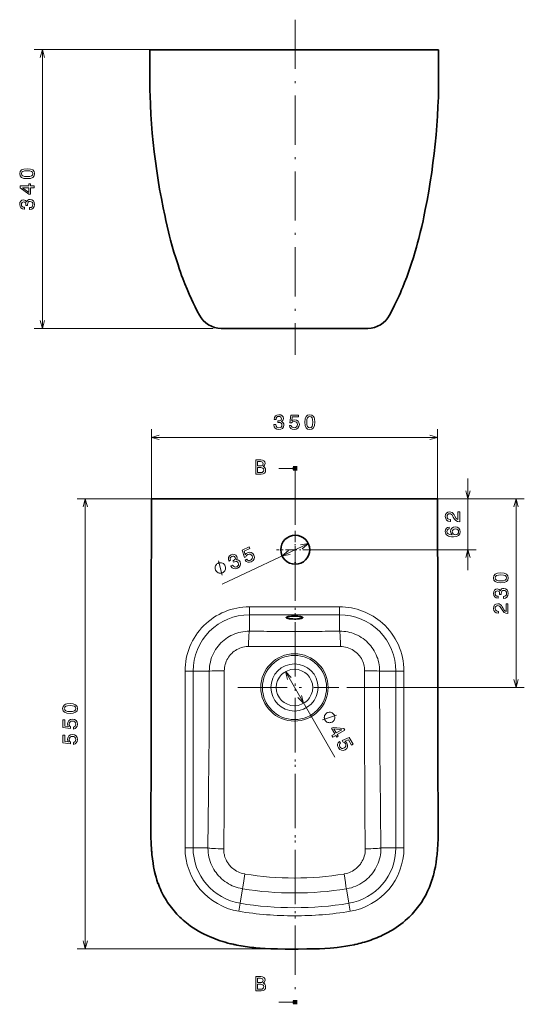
# Model space of a CAD drawing. Extents: x 48 to 386, y 42 to 282.
# Tile 1 of 2: x 48 to 171, y 42 to 282. Entities that reach past the tile are written whole.
import ezdxf

# ---------------------------------------------------------------- set-up
doc = ezdxf.new("R2010")
doc.units = 0
doc.linetypes.add('DASHDOT', pattern=[18.5, 12, -3, 0.5, -3])

msp = doc.modelspace()

# ---------------------------------------------------------------- linework, layer by layer
at = {"color": 7, "linetype": 'DASHDOT', "lineweight": 13}
for p, q in [((115.29, 282.29), (115.29, 200.57)), ((115.29, 172.36), (115.29, 43.15)), ((115.29, 171.08), (115.29, 50.86)), ((101.28, 119.42), (125.87, 119.42))]:
    msp.add_line(p, q, dxfattribs=at)
at = {"color": 7, "lineweight": 13}
for p, q in [((123.39, 275.01), (51.65, 275.01)), ((53.65, 207.01), (53.65, 275.01)), ((95.24, 207.01), (51.65, 207.01)), ((80.21, 154.9), (80.21, 182.42)), ((80.21, 180.42), (149.99, 180.42)), ((149.99, 159.07), (149.99, 182.42)), ((157.39, 148.02), (157.39, 170.42)), ((113.29, 165.42), (62.11, 165.42)), ((64.11, 55.65), (64.11, 165.42)), ((117.29, 165.42), (159.39, 165.42)), ((117.29, 165.42), (171.11, 165.42)), ((169.11, 119.42), (169.11, 165.42)), ((97.47, 144.64), (118.5, 154.53)), ((117.29, 153.02), (159.39, 153.02)), ((88.42, 123.42), (88.42, 80.31)), ((90.39, 80.31), (90.39, 123.42)), ((112.87, 123.28), (124.94, 102.39)), ((139.81, 123.42), (139.81, 80.31)), ((141.78, 80.31), (141.78, 123.42)), ((127.87, 119.42), (171.11, 119.42)), ((108.92, 55.65), (62.11, 55.65))]:
    msp.add_line(p, q, dxfattribs=at)
at = {"color": 7, "lineweight": 35}
for p, q in [((150.24, 274.97), (79.82, 274.97)), ((132.96, 207.01), (97.24, 207.01)), ((81.19, 165.42), (105.43, 165.42)), ((105.43, 165.42), (138.47, 165.42))]:
    msp.add_line(p, q, dxfattribs=at)
at = {"color": 7, "lineweight": 35, "ltscale": 0.105901}
msp.add_line((79.82, 270.74), (79.82, 274.97), dxfattribs=at)
at = {"color": 7, "lineweight": 35, "ltscale": 0.116167}
msp.add_line((150.24, 270.33), (150.24, 274.97), dxfattribs=at)
at = {"color": 7, "lineweight": 100, "ltscale": 0.025}
for p, q in [((115.29, 173.36), (115.29, 172.36)), ((115.29, 42.15), (115.29, 43.15))]:
    msp.add_line(p, q, dxfattribs=at)
at = {"color": 7, "lineweight": 13, "ltscale": 0.1}
for p, q in [((115.29, 172.86), (111.29, 172.86)), ((115.29, 42.65), (111.29, 42.65))]:
    msp.add_line(p, q, dxfattribs=at)
at = {"color": 7, "lineweight": 35, "ltscale": 0.208742}
msp.add_line((80.21, 157.07), (80.23, 165.42), dxfattribs=at)
at = {"color": 7, "lineweight": 35, "ltscale": 0.01428}
msp.add_line((80.23, 165.42), (80.8, 165.42), dxfattribs=at)
at = {"color": 7, "lineweight": 35, "ltscale": 0.004845}
msp.add_line((80.8, 165.42), (80.99, 165.42), dxfattribs=at)
at = {"color": 7, "lineweight": 35, "ltscale": 0.004914}
for p, q in [((80.99, 165.42), (81.19, 165.42)), ((149.01, 165.42), (149.21, 165.42))]:
    msp.add_line(p, q, dxfattribs=at)
at = {"color": 7, "lineweight": 35, "ltscale": 0.263437}
msp.add_line((138.47, 165.42), (149.01, 165.42), dxfattribs=at)
at = {"color": 7, "lineweight": 35, "ltscale": 0.004842}
msp.add_line((149.21, 165.42), (149.4, 165.42), dxfattribs=at)
at = {"color": 7, "lineweight": 35, "ltscale": 0.014202}
msp.add_line((149.4, 165.42), (149.97, 165.42), dxfattribs=at)
at = {"color": 7, "lineweight": 35, "ltscale": 7.89642e-05}
msp.add_line((149.97, 165.42), (149.97, 165.42), dxfattribs=at)
at = {"color": 7, "lineweight": 35, "ltscale": 0.208744}
msp.add_line((149.97, 165.42), (149.99, 157.07), dxfattribs=at)
at = {"color": 7, "lineweight": 35, "ltscale": 0.104367}
msp.add_line((80.21, 152.9), (80.21, 157.07), dxfattribs=at)
at = {"color": 7, "linetype": 'DASHDOT', "lineweight": 13, "ltscale": 0.230382}
for p, q in [((115.29, 157.63), (115.29, 148.41)), ((119.9, 153.02), (110.69, 153.02))]:
    msp.add_line(p, q, dxfattribs=at)
at = {"color": 7, "lineweight": 35, "ltscale": 0.104376}
msp.add_line((80.2, 148.72), (80.21, 152.9), dxfattribs=at)
at = {"color": 7, "lineweight": 13, "ltscale": 0.04924}
for p, q in [((104.1, 139.1), (104.1, 137.13)), ((126.1, 137.13), (126.1, 139.1)), ((88.42, 123.42), (90.39, 123.42)), ((141.78, 123.42), (139.81, 123.42)), ((88.42, 80.31), (90.39, 80.31)), ((139.81, 80.31), (141.78, 80.31))]:
    msp.add_line(p, q, dxfattribs=at)
at = {"color": 7, "lineweight": 13, "ltscale": 0.275}
for p, q in [((115.1, 139.1), (104.1, 139.1)), ((104.1, 137.13), (115.1, 137.13)), ((126.1, 139.1), (115.1, 139.1)), ((115.1, 137.13), (126.1, 137.13))]:
    msp.add_line(p, q, dxfattribs=at)
at = {"color": 7, "lineweight": 13, "ltscale": 0.099425}
for p, q in [((104.1, 133.15), (104.1, 137.13)), ((126.1, 133.15), (126.1, 137.13))]:
    msp.add_line(p, q, dxfattribs=at)
at = {"color": 7, "lineweight": 35, "ltscale": 0.002536}
msp.add_line((80.19, 127.74), (80.19, 127.84), dxfattribs=at)
at = {"color": 7, "lineweight": 35, "ltscale": 0.000848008}
msp.add_line((150, 127.88), (150, 127.84), dxfattribs=at)
at = {"color": 7, "lineweight": 13, "ltscale": 0.098625}
msp.add_line((90.39, 123.42), (94.34, 123.42), dxfattribs=at)
at = {"color": 7, "lineweight": 13, "ltscale": 0.098624}
msp.add_line((139.81, 123.42), (135.86, 123.42), dxfattribs=at)
at = {"color": 7, "lineweight": 35, "ltscale": 0.0065}
msp.add_line((80.28, 79.57), (80.26, 79.83), dxfattribs=at)
at = {"color": 7, "lineweight": 35, "ltscale": 0.006518}
msp.add_line((80.3, 79.31), (80.28, 79.57), dxfattribs=at)
at = {"color": 7, "lineweight": 13, "ltscale": 0.090701}
for p, q in [((90.39, 80.31), (94.02, 80.31)), ((136.18, 80.31), (139.81, 80.31))]:
    msp.add_line(p, q, dxfattribs=at)
at = {"color": 7, "lineweight": 13, "ltscale": 0.089427}
for p, q in [((102.44, 70.31), (101.86, 66.79)), ((128.34, 66.79), (127.75, 70.31))]:
    msp.add_line(p, q, dxfattribs=at)
at = {"color": 7, "lineweight": 13, "ltscale": 0.049241}
for p, q in [((101.86, 66.79), (101.54, 64.84)), ((128.66, 64.84), (128.34, 66.79))]:
    msp.add_line(p, q, dxfattribs=at)
at = {"color": 7, "lineweight": 13}
for points in [[(54.17, 273.08), (53.65, 275.01), (53.14, 273.08)], [(53.14, 208.94), (53.65, 207.01), (54.17, 208.94)], [(82.14, 180.94), (80.21, 180.42), (82.14, 179.9)], [(148.05, 179.9), (149.99, 180.42), (148.05, 180.94)], [(114.69, 172.61), (115.29, 172.86), (114.69, 173.11)], [(156.87, 167.35), (157.39, 165.42), (157.9, 167.35)], [(64.63, 163.49), (64.11, 165.42), (63.59, 163.49)], [(169.63, 163.49), (169.11, 165.42), (168.59, 163.49)], [(116.97, 153.24), (118.5, 154.53), (116.53, 154.18)], [(113.61, 152.8), (112.09, 151.51), (114.06, 151.87)], [(157.9, 151.09), (157.39, 153.02), (156.87, 151.09)], [(97.46, 146.84), (96.6, 150.31)], [(94.34, 123.42), (94.35, 123.98), (94.4, 124.53), (94.48, 125.08), (94.59, 125.63), (94.73, 126.17), (94.9, 126.7), (95.1, 127.22), (95.33, 127.72), (95.59, 128.21), (95.86, 128.66), (96.15, 129.09), (96.46, 129.51), (96.8, 129.91), (97.16, 130.28), (97.53, 130.64), (97.93, 130.98), (98.33, 131.29), (98.74, 131.58), (99.17, 131.84), (99.62, 132.08), (100.07, 132.3), (100.54, 132.5), (101.02, 132.67), (101.5, 132.81), (101.99, 132.93), (102.51, 133.03), (103.04, 133.1), (103.57, 133.14), (104.1, 133.15)], [(135.86, 123.42), (135.85, 123.93), (135.81, 124.44), (135.74, 124.95), (135.65, 125.46), (135.53, 125.96), (135.39, 126.45), (135.21, 126.93), (135.02, 127.4), (134.8, 127.87), (134.55, 128.32), (134.28, 128.75), (133.99, 129.17), (133.68, 129.58), (133.34, 129.97), (132.99, 130.34), (132.62, 130.69), (132.22, 131.02), (131.8, 131.34), (131.37, 131.63), (130.93, 131.9), (130.47, 132.14), (129.99, 132.36), (129.51, 132.55), (129.04, 132.71), (128.56, 132.85), (128.08, 132.96), (127.59, 133.05), (127.09, 133.11), (126.6, 133.14), (126.1, 133.15)], [(98, 123.49), (98.01, 123.88), (98.05, 124.28), (98.12, 124.67), (98.21, 125.05), (98.33, 125.43), (98.47, 125.8), (98.64, 126.16), (98.83, 126.5), (99.04, 126.84), (99.27, 127.15), (99.53, 127.46), (99.8, 127.74), (100.09, 128), (100.4, 128.25), (100.73, 128.47), (101.07, 128.68), (101.42, 128.85), (101.79, 129.01), (102.16, 129.14), (102.55, 129.24), (102.94, 129.32), (103.33, 129.38), (103.7, 129.4), (103.89, 129.4)], [(109.64, 129.42), (113.01, 129.43), (115.1, 129.43)], [(115.1, 129.43), (116.68, 129.43), (120.56, 129.42)], [(126.31, 129.4), (126.73, 129.39), (127.15, 129.34), (127.56, 129.27), (127.96, 129.16), (128.36, 129.03), (128.75, 128.87), (129.13, 128.68), (129.49, 128.46), (129.82, 128.23), (130.13, 127.98), (130.42, 127.71), (130.7, 127.42), (130.95, 127.12), (131.19, 126.79), (131.4, 126.45), (131.59, 126.1), (131.75, 125.75), (131.88, 125.38), (132, 125.01), (132.08, 124.64), (132.15, 124.26), (132.18, 123.87), (132.2, 123.49)], [(94.02, 80.31), (94.16, 93.47), (94.25, 102.26), (94.29, 106.65), (94.32, 112.11), (94.34, 115.53), (94.34, 119.48), (94.34, 123.42)], [(94.34, 123.42), (94.49, 123.43), (95.03, 123.45), (95.91, 123.47), (98, 123.49)], [(97.84, 80.05), (97.93, 89.97), (97.96, 94.94), (97.99, 102.61), (98, 106.85), (98, 111.77), (98, 123.49)], [(114.29, 121.86), (112.87, 123.28), (113.39, 121.34)], [(132.2, 123.49), (132.2, 112.66), (132.19, 108.37), (132.2, 102.58), (132.22, 98.54), (132.27, 89.51), (132.35, 80.05)], [(135.86, 123.42), (135.71, 123.43), (135.17, 123.45), (134.29, 123.47), (132.2, 123.49)], [(136.18, 80.31), (136.08, 89.22), (135.99, 98.21), (135.94, 102.71), (135.9, 108.2), (135.88, 111.87), (135.86, 116.66), (135.86, 119.35), (135.86, 123.42)], [(168.59, 121.35), (169.11, 119.42), (169.63, 121.35)], [(115.91, 116.98), (117.33, 115.57), (116.81, 117.5)], [(121.96, 111.54), (125.34, 112.68)], [(102.44, 70.31), (102.31, 70.34), (101.83, 70.44), (101.34, 70.56), (100.87, 70.71), (100.4, 70.88), (99.93, 71.07), (99.48, 71.29), (99.03, 71.54), (98.58, 71.82), (98.15, 72.11), (97.74, 72.43), (97.34, 72.77), (96.97, 73.13), (96.61, 73.5), (96.27, 73.9), (95.99, 74.26), (95.72, 74.64), (95.47, 75.03), (95.2, 75.51), (94.96, 76), (94.74, 76.5), (94.55, 77.01), (94.39, 77.53), (94.26, 78.05), (94.16, 78.58), (94.08, 79.12), (94.03, 79.66), (94.02, 80.2), (94.02, 80.31)], [(103.01, 73.93), (102.91, 73.95), (102.51, 74.03), (102.12, 74.15), (101.73, 74.29), (101.35, 74.45), (100.99, 74.64), (100.64, 74.85), (100.31, 75.09), (100.04, 75.3), (99.78, 75.53), (99.54, 75.76), (99.31, 76.02), (99.17, 76.19), (99.04, 76.37), (98.91, 76.55), (98.79, 76.74), (98.67, 76.92), (98.56, 77.12), (98.41, 77.42), (98.28, 77.74), (98.16, 78.05), (98.06, 78.37), (98.01, 78.59), (97.96, 78.81), (97.92, 79.03), (97.89, 79.24), (97.85, 79.68), (97.84, 80.01), (97.84, 80.05)], [(127.18, 73.93), (127.28, 73.95), (127.69, 74.03), (128.08, 74.15), (128.47, 74.29), (128.84, 74.45), (129.21, 74.64), (129.56, 74.85), (129.89, 75.08), (130.16, 75.3), (130.41, 75.52), (130.65, 75.76), (130.88, 76.01), (131.02, 76.19), (131.16, 76.36), (131.29, 76.55), (131.41, 76.73), (131.52, 76.92), (131.63, 77.11), (131.82, 77.5), (131.98, 77.9), (132.11, 78.3), (132.22, 78.71), (132.29, 79.13), (132.34, 79.54), (132.35, 79.96), (132.35, 80.05)], [(127.75, 70.31), (127.86, 70.33), (128.41, 70.45), (128.96, 70.59), (129.49, 70.76), (130.02, 70.97), (130.53, 71.2), (131.03, 71.46), (131.51, 71.75), (131.98, 72.06), (132.39, 72.38), (132.79, 72.71), (133.18, 73.07), (133.54, 73.45), (133.88, 73.84), (134.2, 74.25), (134.5, 74.67), (134.77, 75.11), (135.04, 75.58), (135.27, 76.07), (135.48, 76.57), (135.67, 77.07), (135.82, 77.59), (135.95, 78.11), (136.05, 78.64), (136.12, 79.17), (136.17, 79.7), (136.18, 80.23), (136.18, 80.31)], [(103.01, 73.93), (102.65, 71.66), (102.51, 70.77), (102.44, 70.31)], [(127.75, 70.31), (127.73, 70.47), (127.65, 71), (127.52, 71.87), (127.18, 73.93)], [(63.59, 57.59), (64.11, 55.65), (64.63, 57.59)], [(114.69, 42.4), (115.29, 42.65), (114.69, 42.9)]]:
    msp.add_lwpolyline(points, dxfattribs=at)
at = {"color": 7, "lineweight": 35}
for points in [[(79.82, 270.74), (79.81, 269.58), (79.82, 268.42), (79.82, 267.26), (79.84, 266.11), (79.87, 264.95), (79.9, 263.8), (79.99, 261.5), (80.11, 259.2), (80.27, 256.9), (80.45, 254.61), (80.67, 252.32), (80.92, 250.03), (81.2, 247.75), (81.52, 245.47), (81.86, 243.19), (82.24, 240.92), (82.65, 238.65), (83.09, 236.37), (83.46, 234.61)], [(150.24, 270.33), (150.24, 269.17), (150.24, 268.01), (150.23, 266.85), (150.21, 265.69), (150.19, 264.54), (150.16, 263.39), (150.07, 261.08), (149.94, 258.79), (149.79, 256.49), (149.6, 254.2), (149.38, 251.91), (149.13, 249.62), (148.85, 247.34), (148.54, 245.06), (148.19, 242.78), (147.82, 240.51), (147.41, 238.23), (146.97, 235.96), (146.6, 234.2)], [(91.92, 210.24), (91.41, 211.24), (90.9, 212.25), (90.43, 213.22), (90.01, 214.11), (89.45, 215.33), (88.92, 216.57), (88.4, 217.83), (87.9, 219.13), (87.6, 219.93), (87.31, 220.74), (87.02, 221.6), (86.72, 222.47), (86.17, 224.17), (85.73, 225.6), (85.32, 227.04), (84.92, 228.48), (84.65, 229.51), (84.39, 230.54), (84.06, 231.92), (83.76, 233.31), (83.47, 234.71)], [(146.73, 234.71), (146.43, 233.27), (146.11, 231.82), (145.77, 230.38), (145.4, 228.94), (145.12, 227.9), (144.83, 226.84), (144.51, 225.76), (144.07, 224.31), (143.61, 222.88), (143.13, 221.46), (142.79, 220.46), (142.45, 219.52), (141.95, 218.21), (141.49, 217.07), (141.2, 216.38), (140.9, 215.68), (140.59, 214.98), (139.96, 213.62), (139.51, 212.68), (138.9, 211.46), (138.28, 210.24)], [(149.99, 157.07), (150, 145.59), (150, 144.55)], [(150, 144.55), (150, 132.54), (150, 132.02)], [(80.19, 127.84), (80.19, 136.72), (80.19, 140.37)], [(113.09, 136.47), (113.1, 136.49), (113.11, 136.52), (113.15, 136.55), (113.21, 136.59), (113.29, 136.62), (113.43, 136.66), (113.59, 136.7), (113.78, 136.73), (113.98, 136.76), (114.4, 136.8), (114.75, 136.81), (115.1, 136.82)], [(115.1, 136.12), (114.69, 136.13), (114.29, 136.15), (113.91, 136.19), (113.61, 136.23), (113.48, 136.26), (113.36, 136.29), (113.25, 136.33), (113.17, 136.37), (113.14, 136.39), (113.11, 136.42), (113.1, 136.44), (113.09, 136.47)], [(115.1, 136.82), (115.51, 136.81), (115.91, 136.79), (116.29, 136.75), (116.59, 136.7), (116.72, 136.67), (116.84, 136.64), (116.94, 136.61), (117.02, 136.57), (117.06, 136.54), (117.09, 136.52), (117.1, 136.49), (117.11, 136.47)], [(117.11, 136.47), (117.1, 136.44), (117.08, 136.42), (117.04, 136.38), (116.99, 136.35), (116.91, 136.32), (116.77, 136.28), (116.61, 136.24), (116.42, 136.21), (116.22, 136.18), (115.8, 136.14), (115.45, 136.12), (115.1, 136.12)], [(80.16, 113.23), (80.16, 116.36), (80.19, 123.67)], [(150.01, 123.67), (150.03, 116.71), (150.04, 113.23)], [(80.16, 98.62), (80.18, 101.4), (80.18, 103.26), (80.18, 106.97)], [(150.02, 106.97), (150.01, 103.26), (150.02, 101.4), (150.03, 98.62)], [(80.06, 90.27), (80.08, 92.12), (80.13, 95.83), (80.16, 98.62)], [(150.03, 98.62), (150.07, 95.83), (150.12, 92.12), (150.14, 90.27)], [(80.05, 86.09), (80.05, 88.18), (80.06, 90.27)], [(150.14, 90.27), (150.15, 88.18), (150.15, 86.09)], [(150.12, 84), (150.08, 82.52), (150.02, 81.23), (149.94, 79.94), (149.92, 79.57)], [(80.77, 75.69), (80.62, 76.59), (80.48, 77.63), (80.36, 78.66), (80.35, 78.79)], [(149.74, 77.75), (149.6, 76.72), (149.44, 75.78), (149.43, 75.69)], [(81.22, 73.65), (81.01, 74.5), (80.83, 75.35), (80.77, 75.69)], [(149.43, 75.69), (149.26, 74.84), (149.07, 73.99), (148.98, 73.65)], [(81.83, 71.65), (81.58, 72.4), (81.35, 73.15), (81.22, 73.65)], [(142.63, 63.04), (142.11, 62.57), (141.58, 62.12), (141.03, 61.69), (140.47, 61.28), (139.9, 60.88), (139.32, 60.5)], [(110.92, 55.65), (109.36, 55.7), (107.97, 55.76), (106.75, 55.84)], [(115.1, 55.62), (112.84, 55.63), (110.92, 55.65)], [(125.52, 56.03), (124.66, 55.94), (123.79, 55.86), (122.49, 55.77), (121.19, 55.71), (119.88, 55.67), (118.14, 55.64), (115.97, 55.62), (115.1, 55.62)], [(129.65, 56.69), (128.62, 56.49), (127.59, 56.31), (126.56, 56.16), (125.52, 56.03)]]:
    msp.add_lwpolyline(points, dxfattribs=at)
at = {"color": 7, "lineweight": 13}
for points in [[(49.94, 243.53), (50.74, 243.6), (51.3, 243.84), (51.64, 244.22), (51.75, 244.74), (51.64, 245.26), (51.3, 245.64), (50.74, 245.87), (49.94, 245.95), (49.16, 245.87), (48.84, 245.78), (48.59, 245.64), (48.24, 245.26), (48.13, 244.74), (48.24, 244.22), (48.59, 243.84), (49.16, 243.6)], [(49.94, 244.01), (49.33, 244.05), (48.9, 244.18), (48.64, 244.41), (48.55, 244.74), (48.64, 245.08), (48.9, 245.3), (49.33, 245.43), (49.94, 245.47), (50.56, 245.43), (51, 245.3), (51.26, 245.08), (51.34, 244.74), (51.26, 244.41), (51, 244.18), (50.56, 244.05)], [(51.65, 241.29), (51.65, 241.74), (50.79, 241.74), (50.79, 242.24), (50.38, 242.24), (50.38, 241.74), (48.23, 241.74), (48.23, 241.28), (50.34, 239.75), (50.79, 239.75), (50.79, 241.29)], [(50.38, 240.17), (48.81, 241.29), (50.38, 241.29)], [(50.55, 236), (50.59, 236), (51.07, 236.08), (51.44, 236.32), (51.67, 236.69), (51.75, 237.19), (51.67, 237.71), (51.45, 238.1), (51.09, 238.36), (50.64, 238.45), (50.34, 238.41), (50.1, 238.3), (49.91, 238.11), (49.78, 237.87), (49.51, 238.2), (49.07, 238.32), (48.68, 238.24), (48.38, 238.02), (48.19, 237.67), (48.13, 237.19), (48.21, 236.73), (48.43, 236.38), (48.78, 236.16), (49.25, 236.08), (49.29, 236.08), (49.29, 236.53), (48.97, 236.57), (48.73, 236.7), (48.59, 236.91), (48.54, 237.21), (48.58, 237.47), (48.69, 237.67), (48.86, 237.78), (49.09, 237.83), (49.34, 237.78), (49.51, 237.66), (49.61, 237.45), (49.64, 237.16), (49.63, 236.96), (50.03, 236.96), (50.02, 237.21), (50.07, 237.53), (50.19, 237.77), (50.38, 237.91), (50.64, 237.96), (50.93, 237.9), (51.15, 237.76), (51.29, 237.52), (51.33, 237.22), (51.28, 236.9), (51.13, 236.67), (50.89, 236.52), (50.55, 236.46)], [(110.09, 183.52), (110.09, 183.48), (110.17, 183), (110.41, 182.63), (110.78, 182.4), (111.27, 182.32), (111.8, 182.4), (112.19, 182.62), (112.44, 182.98), (112.54, 183.43), (112.49, 183.73), (112.38, 183.97), (112.2, 184.16), (111.96, 184.29), (112.29, 184.57), (112.4, 185), (112.33, 185.39), (112.11, 185.69), (111.76, 185.88), (111.27, 185.94), (110.82, 185.86), (110.47, 185.64), (110.25, 185.29), (110.17, 184.82), (110.17, 184.78), (110.62, 184.78), (110.66, 185.11), (110.79, 185.34), (111, 185.48), (111.3, 185.53), (111.56, 185.49), (111.75, 185.38), (111.87, 185.21), (111.91, 184.98), (111.87, 184.73), (111.75, 184.57), (111.54, 184.47), (111.25, 184.44), (111.05, 184.44), (111.05, 184.04), (111.3, 184.05), (111.62, 184.01), (111.85, 183.89), (112, 183.69), (112.05, 183.43), (111.99, 183.14), (111.84, 182.92), (111.61, 182.79), (111.3, 182.74), (110.99, 182.79), (110.76, 182.94), (110.61, 183.18), (110.55, 183.52)], [(113.85, 183.33), (113.96, 182.92), (114.2, 182.59), (114.57, 182.39), (115.03, 182.32), (115.54, 182.41), (115.94, 182.65), (116.19, 183.05), (116.29, 183.55), (116.2, 184.02), (115.96, 184.39), (115.58, 184.63), (115.09, 184.71), (114.71, 184.65), (114.42, 184.49), (114.56, 185.43), (116.09, 185.43), (116.09, 185.84), (114.22, 185.84), (113.95, 183.99), (114.35, 183.99), (114.64, 184.22), (115.02, 184.31), (115.34, 184.25), (115.59, 184.09), (115.74, 183.85), (115.8, 183.53), (115.74, 183.21), (115.58, 182.96), (115.33, 182.81), (115.02, 182.75), (114.75, 182.79), (114.54, 182.9), (114.39, 183.08), (114.31, 183.33)], [(117.62, 184.13), (117.69, 183.34), (117.93, 182.77), (118.31, 182.43), (118.83, 182.32), (119.35, 182.43), (119.73, 182.77), (119.96, 183.34), (120.04, 184.13), (119.96, 184.91), (119.87, 185.23), (119.73, 185.48), (119.35, 185.83), (118.83, 185.94), (118.31, 185.83), (117.93, 185.48), (117.69, 184.91)], [(118.1, 184.13), (118.14, 184.74), (118.27, 185.18), (118.49, 185.43), (118.83, 185.52), (119.17, 185.43), (119.39, 185.18), (119.52, 184.74), (119.56, 184.13), (119.52, 183.51), (119.39, 183.07), (119.17, 182.82), (118.83, 182.73), (118.49, 182.82), (118.27, 183.07), (118.14, 183.51)], [(107.44, 173.31), (107.8, 173.61), (107.89, 173.8), (107.92, 174.04), (107.85, 174.42), (107.65, 174.69), (107.34, 174.86), (106.89, 174.92), (105.65, 174.92), (105.65, 171.42), (106.96, 171.42), (107.43, 171.49), (107.78, 171.7), (108, 172.03), (108.07, 172.47), (108.03, 172.77), (107.91, 173.02), (107.71, 173.2)], [(106.8, 173.47), (106.11, 173.47), (106.11, 174.5), (106.84, 174.5), (107.11, 174.47), (107.3, 174.38), (107.42, 174.23), (107.46, 173.99), (107.41, 173.76), (107.29, 173.6), (107.08, 173.5)], [(106.91, 171.84), (106.11, 171.84), (106.11, 173.05), (106.86, 173.05), (107.18, 173.01), (107.41, 172.9), (107.54, 172.72), (107.59, 172.46), (107.54, 172.18), (107.42, 171.99), (107.21, 171.88)], [(155.39, 159.86), (155.39, 162.26), (154.95, 162.26), (154.95, 160.36), (154.71, 160.47), (154.52, 160.65), (154.16, 161.21), (154.01, 161.51), (153.79, 161.84), (153.54, 162.08), (153.24, 162.21), (152.9, 162.26), (152.48, 162.18), (152.15, 161.94), (151.94, 161.58), (151.86, 161.11), (151.95, 160.63), (152.18, 160.26), (152.56, 160.02), (153.06, 159.94), (153.13, 159.94), (153.13, 160.4), (153.09, 160.4), (152.75, 160.44), (152.5, 160.58), (152.33, 160.8), (152.28, 161.08), (152.33, 161.38), (152.46, 161.59), (152.65, 161.74), (152.9, 161.79), (153.13, 161.75), (153.33, 161.65), (153.5, 161.49), (153.65, 161.27), (153.81, 160.97), (154.12, 160.48), (154.46, 160.13), (154.86, 159.92), (155.37, 159.86)], [(152.83, 158.56), (152.42, 158.47), (152.12, 158.25), (151.93, 157.9), (151.86, 157.46), (151.9, 157.16), (151.99, 156.9), (152.15, 156.68), (152.37, 156.49), (152.65, 156.33), (152.98, 156.22), (153.38, 156.15), (153.83, 156.13), (154.55, 156.21), (155.07, 156.46), (155.38, 156.86), (155.49, 157.4), (155.4, 157.89), (155.16, 158.27), (154.79, 158.51), (154.31, 158.59), (153.83, 158.51), (153.46, 158.28), (153.23, 157.92), (153.15, 157.47), (153.25, 157), (153.54, 156.64), (152.98, 156.71), (152.59, 156.87), (152.35, 157.12), (152.27, 157.46), (152.31, 157.72), (152.41, 157.91), (152.59, 158.03), (152.83, 158.1)], [(154.32, 158.1), (154.63, 158.05), (154.88, 157.91), (155.04, 157.68), (155.09, 157.4), (155.04, 157.1), (154.88, 156.87), (154.64, 156.73), (154.32, 156.68), (154.01, 156.73), (153.77, 156.87), (153.62, 157.11), (153.56, 157.42), (153.62, 157.69), (153.77, 157.91), (154, 158.05)], [(103.08, 150.49), (103.35, 150.17), (103.72, 149.98), (104.13, 149.95), (104.58, 150.08), (105, 150.38), (105.26, 150.77), (105.32, 151.24), (105.19, 151.73), (104.92, 152.12), (104.54, 152.35), (104.1, 152.41), (103.62, 152.27), (103.3, 152.06), (103.11, 151.78), (102.83, 152.7), (104.22, 153.35), (104.04, 153.72), (102.35, 152.93), (102.89, 151.13), (103.26, 151.3), (103.42, 151.64), (103.72, 151.88), (104.04, 151.96), (104.33, 151.92), (104.58, 151.77), (104.76, 151.5), (104.85, 151.19), (104.8, 150.9), (104.65, 150.65), (104.38, 150.47), (104.13, 150.39), (103.89, 150.4), (103.68, 150.5), (103.5, 150.69)], [(99.6, 149.06), (99.61, 149.03), (99.89, 148.63), (100.26, 148.4), (100.7, 148.35), (101.18, 148.48), (101.62, 148.78), (101.88, 149.15), (101.96, 149.58), (101.85, 150.03), (101.69, 150.28), (101.48, 150.45), (101.24, 150.54), (100.96, 150.56), (101.14, 150.95), (101.06, 151.39), (100.83, 151.71), (100.5, 151.89), (100.11, 151.91), (99.64, 151.76), (99.26, 151.5), (99.04, 151.15), (98.99, 150.73), (99.12, 150.28), (99.13, 150.24), (99.54, 150.44), (99.44, 150.74), (99.46, 151.01), (99.59, 151.23), (99.84, 151.4), (100.09, 151.48), (100.31, 151.46), (100.49, 151.36), (100.63, 151.16), (100.69, 150.92), (100.65, 150.72), (100.51, 150.54), (100.26, 150.39), (100.08, 150.31), (100.25, 149.95), (100.47, 150.06), (100.77, 150.16), (101.04, 150.15), (101.25, 150.03), (101.41, 149.82), (101.48, 149.53), (101.44, 149.27), (101.29, 149.05), (101.03, 148.88), (100.72, 148.79), (100.45, 148.83), (100.21, 148.98), (100.02, 149.26)], [(98.19, 149.12), (98.14, 149.23), (97.99, 149.41), (97.87, 149.55), (97.76, 149.63), (97.58, 149.74), (97.35, 149.82), (97.14, 149.85), (97.01, 149.85), (96.83, 149.83), (96.59, 149.79), (96.49, 149.74), (96.38, 149.69), (96.19, 149.54), (96.06, 149.41), (95.98, 149.31), (95.87, 149.13), (95.79, 148.89), (95.76, 148.68), (95.75, 148.55), (95.78, 148.37), (95.82, 148.14), (95.87, 148.03), (95.92, 147.92), (96.07, 147.74), (96.2, 147.6), (96.3, 147.52), (96.48, 147.41), (96.72, 147.33), (96.92, 147.3), (97.05, 147.3), (97.24, 147.32), (97.47, 147.36), (97.58, 147.41), (97.68, 147.46), (97.87, 147.62), (98, 147.74), (98.09, 147.85), (98.19, 148.03), (98.28, 148.26), (98.31, 148.47), (98.31, 148.6), (98.29, 148.78), (98.24, 149.02)], [(165.4, 144.94), (166.19, 145.02), (166.76, 145.25), (167.1, 145.63), (167.21, 146.16), (167.1, 146.68), (166.76, 147.06), (166.19, 147.29), (165.4, 147.37), (164.61, 147.29), (164.3, 147.19), (164.04, 147.06), (163.7, 146.68), (163.59, 146.16), (163.7, 145.63), (164.05, 145.25), (164.61, 145.02)], [(165.4, 145.43), (164.79, 145.47), (164.35, 145.59), (164.09, 145.82), (164, 146.16), (164.09, 146.49), (164.35, 146.72), (164.79, 146.84), (165.4, 146.88), (166.02, 146.84), (166.45, 146.72), (166.71, 146.49), (166.8, 146.16), (166.71, 145.82), (166.45, 145.59), (166.02, 145.47)], [(166.01, 141.15), (166.05, 141.15), (166.53, 141.23), (166.89, 141.47), (167.13, 141.84), (167.21, 142.34), (167.13, 142.86), (166.9, 143.25), (166.55, 143.51), (166.1, 143.6), (165.8, 143.56), (165.56, 143.45), (165.37, 143.26), (165.23, 143.02), (164.96, 143.35), (164.53, 143.47), (164.14, 143.39), (163.84, 143.17), (163.65, 142.82), (163.59, 142.34), (163.67, 141.88), (163.89, 141.53), (164.24, 141.31), (164.71, 141.23), (164.75, 141.23), (164.75, 141.68), (164.42, 141.72), (164.19, 141.85), (164.05, 142.06), (164, 142.36), (164.04, 142.62), (164.15, 142.81), (164.32, 142.93), (164.55, 142.98), (164.8, 142.93), (164.96, 142.81), (165.06, 142.6), (165.09, 142.31), (165.09, 142.11), (165.49, 142.11), (165.48, 142.36), (165.52, 142.68), (165.64, 142.92), (165.84, 143.06), (166.1, 143.11), (166.39, 143.05), (166.61, 142.91), (166.74, 142.67), (166.79, 142.37), (166.74, 142.05), (166.59, 141.82), (166.34, 141.67), (166.01, 141.61)], [(167.11, 137.45), (167.11, 139.86), (166.68, 139.86), (166.68, 137.96), (166.44, 138.07), (166.24, 138.25), (165.89, 138.81), (165.73, 139.1), (165.52, 139.44), (165.26, 139.67), (164.97, 139.81), (164.63, 139.86), (164.21, 139.77), (163.87, 139.54), (163.66, 139.17), (163.59, 138.71), (163.67, 138.22), (163.91, 137.85), (164.29, 137.62), (164.79, 137.54), (164.86, 137.54), (164.86, 137.99), (164.82, 137.99), (164.47, 138.04), (164.22, 138.18), (164.06, 138.39), (164, 138.68), (164.05, 138.97), (164.18, 139.19), (164.38, 139.33), (164.62, 139.38), (164.86, 139.35), (165.05, 139.25), (165.22, 139.09), (165.38, 138.87), (165.54, 138.57), (165.85, 138.08), (166.18, 137.73), (166.59, 137.52), (167.1, 137.45)], [(60.4, 113.06), (61.19, 113.13), (61.76, 113.37), (62.1, 113.75), (62.21, 114.27), (62.1, 114.79), (61.76, 115.17), (61.19, 115.4), (60.4, 115.48), (59.61, 115.4), (59.3, 115.31), (59.04, 115.17), (58.7, 114.79), (58.58, 114.27), (58.7, 113.75), (59.05, 113.37), (59.61, 113.13)], [(60.4, 113.54), (59.79, 113.58), (59.35, 113.71), (59.09, 113.94), (59, 114.27), (59.09, 114.61), (59.35, 114.83), (59.79, 114.96), (60.4, 115), (61.01, 114.96), (61.45, 114.83), (61.71, 114.61), (61.8, 114.27), (61.71, 113.94), (61.45, 113.71), (61.01, 113.58)], [(124.3, 111), (124.4, 111.06), (124.57, 111.22), (124.69, 111.36), (124.76, 111.47), (124.86, 111.66), (124.92, 111.9), (124.93, 112.11), (124.93, 112.24), (124.89, 112.42), (124.82, 112.65), (124.76, 112.75), (124.71, 112.85), (124.54, 113.03), (124.4, 113.15), (124.29, 113.22), (124.1, 113.31), (123.86, 113.38), (123.65, 113.39), (123.52, 113.38), (123.34, 113.35), (123.11, 113.28), (123.01, 113.22), (122.91, 113.16), (122.74, 113), (122.62, 112.86), (122.54, 112.75), (122.45, 112.56), (122.39, 112.32), (122.37, 112.11), (122.38, 111.98), (122.42, 111.8), (122.48, 111.57), (122.54, 111.47), (122.6, 111.37), (122.77, 111.19), (122.91, 111.07), (123.01, 111), (123.2, 110.91), (123.44, 110.84), (123.65, 110.83), (123.78, 110.84), (123.96, 110.87), (124.19, 110.94)], [(61.2, 109.29), (61.61, 109.4), (61.93, 109.65), (62.13, 110.01), (62.21, 110.47), (62.12, 110.98), (61.87, 111.38), (61.48, 111.63), (60.97, 111.73), (60.5, 111.64), (60.14, 111.4), (59.9, 111.02), (59.81, 110.53), (59.87, 110.15), (60.04, 109.86), (59.1, 110), (59.1, 111.54), (58.68, 111.54), (58.68, 109.67), (60.54, 109.39), (60.54, 109.79), (60.3, 110.08), (60.22, 110.46), (60.27, 110.78), (60.43, 111.03), (60.68, 111.18), (61, 111.24), (61.32, 111.18), (61.56, 111.02), (61.72, 110.78), (61.78, 110.46), (61.74, 110.19), (61.62, 109.98), (61.44, 109.83), (61.2, 109.76)], [(124.18, 107.7), (124.41, 107.31), (125.16, 107.74), (125.41, 107.31), (125.76, 107.51), (125.51, 107.95), (127.37, 109.02), (127.14, 109.42), (124.54, 109.69), (124.16, 109.47), (124.93, 108.14)], [(124.72, 109.3), (126.64, 109.12), (125.28, 108.34)], [(61.2, 105.55), (61.61, 105.66), (61.93, 105.91), (62.13, 106.27), (62.21, 106.74), (62.12, 107.25), (61.87, 107.64), (61.48, 107.9), (60.97, 107.99), (60.5, 107.91), (60.14, 107.66), (59.9, 107.29), (59.81, 106.8), (59.87, 106.42), (60.04, 106.13), (59.1, 106.27), (59.1, 107.8), (58.68, 107.8), (58.68, 105.93), (60.54, 105.65), (60.54, 106.06), (60.3, 106.35), (60.22, 106.72), (60.27, 107.04), (60.43, 107.29), (60.68, 107.45), (61, 107.5), (61.32, 107.45), (61.56, 107.29), (61.72, 107.04), (61.78, 106.72), (61.74, 106.45), (61.62, 106.25), (61.44, 106.1), (61.2, 106.02)], [(126.07, 106.25), (125.77, 105.95), (125.61, 105.57), (125.62, 105.15), (125.79, 104.71), (126.12, 104.32), (126.54, 104.1), (127, 104.08), (127.49, 104.25), (127.85, 104.55), (128.05, 104.95), (128.06, 105.39), (127.89, 105.86), (127.65, 106.16), (127.36, 106.33), (128.25, 106.68), (129.02, 105.35), (129.37, 105.56), (128.44, 107.18), (126.69, 106.49), (126.89, 106.14), (127.24, 106), (127.51, 105.72), (127.62, 105.42), (127.6, 105.12), (127.47, 104.86), (127.22, 104.66), (126.92, 104.55), (126.62, 104.56), (126.36, 104.7), (126.16, 104.94), (126.05, 105.19), (126.05, 105.43), (126.13, 105.65), (126.31, 105.84)], [(107.44, 47.31), (107.8, 47.61), (107.89, 47.8), (107.92, 48.04), (107.85, 48.42), (107.65, 48.69), (107.34, 48.86), (106.89, 48.92), (105.65, 48.92), (105.65, 45.42), (106.96, 45.42), (107.43, 45.49), (107.78, 45.7), (108, 46.03), (108.07, 46.47), (108.03, 46.77), (107.91, 47.02), (107.71, 47.2)], [(106.8, 47.47), (106.11, 47.47), (106.11, 48.5), (106.84, 48.5), (107.11, 48.47), (107.3, 48.38), (107.42, 48.23), (107.46, 47.99), (107.41, 47.76), (107.29, 47.6), (107.08, 47.5)], [(106.91, 45.84), (106.11, 45.84), (106.11, 47.05), (106.86, 47.05), (107.18, 47.01), (107.41, 46.9), (107.54, 46.72), (107.59, 46.46), (107.54, 46.18), (107.42, 45.99), (107.21, 45.88)]]:
    msp.add_lwpolyline(points, close=True, dxfattribs=at)
at = {"color": 7, "lineweight": 35}
msp.add_circle((115.29, 153.02), 3.54, dxfattribs=at)
at = {"color": 7, "lineweight": 13}
for radius in [8.21, 7.82, 5.74, 4.45]:
    msp.add_circle((115.1, 119.42), radius, dxfattribs=at)
at = {"color": 7, "lineweight": 35}
for centre, radius, start, end in [((97.24, 213.01), 6, 207.4354, 269.9743), ((132.96, 213.01), 6, 270.0258, 332.5648), ((6642.96, 138.67), 6562.77, 179.912223, 179.948683), ((4919.49, 140.5), 4839.3, 179.95211, 180.00155), ((3709.56, 131.61), 3559.56, 179.99346, 180.06013), ((-2300.74, 130.55), 2380.93, 359.83445, 359.93249), ((2532.46, 130.59), 2382.46, 180.0661, 180.1665), ((1114.68, 113.53), 1034.52, 180.0165, 180.13215), ((-879.87, 113.53), 1029.9, 359.86712, 359.98325), ((4111.84, 121.66), 4031.69, 180.14951, 180.20883), ((-3888.96, 121.73), 4039.01, 359.79055, 359.84978), ((334.5, 87.61), 254.45, 179.7293, 180.3421), ((-101.23, 87.62), 251.38, 359.6516, 0.2662), ((273.71, 87.28), 193.66, 180.3539, 180.663), ((215.76, 86.6), 135.71, 180.6589, 181.1), ((-8.76, 86.97), 158.91, 358.9277, 359.6812), ((171.91, 85.69), 91.85, 181.0554, 182.3582), ((143.28, 84.5), 63.19, 182.3514, 184.2432), ((128.04, 83.37), 47.91, 184.8659, 185.4882), ((104.56, 83.16), 45.5, 353.1727, 355.4677), ((127.62, 79.15), 22.05, 340.1442, 342.8598), ((126.19, 79.58), 23.55, 342.8861, 345.4302), ((102.36, 79.07), 21.82, 199.8613, 205.3494), ((102.25, 79.02), 21.7, 205.3563, 210.874), ((127.94, 79.02), 21.71, 318.0988, 340.1655), ((102.27, 79.03), 21.72, 210.8812, 216.3937), ((102.37, 79.11), 21.85, 216.3997, 221.8781), ((102.59, 79.32), 22.16, 221.898, 232.7017), ((127.69, 79.24), 22.04, 312.6845, 318.1151), ((108.18, 91.93), 36.05, 256.1195, 256.9497), ((108.31, 92.47), 36.61, 256.9494, 257.3581), ((108.47, 93.2), 37.36, 257.3603, 257.7614), ((108.66, 94.17), 38.34, 257.7897, 260.9098), ((109.58, 100.01), 44.25, 260.9235, 263.6272), ((110.61, 109.21), 53.51, 263.6298, 265.8664), ((121.74, 93.12), 37.28, 282.2482, 282.6489), ((122.13, 91.43), 35.54, 282.6329, 285.5803)]:
    msp.add_arc(centre, radius, start, end, dxfattribs=at)
at = {"color": 7, "lineweight": 13}
for centre, radius, start, end in [((104.1, 123.42), 15.68, 89.9999, 180.0001), ((104.1, 123.42), 13.71, 90.0001, 180.0001), ((126.1, 123.42), 15.68, 48.1212, 90.001), ((126.1, 123.42), 13.71, 359.9998, 90.0002), ((126.1, 123.42), 15.68, 359.9992, 48.1231), ((120.55, 1838.24), 1705.17, 269.44709, 269.63779), ((115.27, 1002.06), 868.97, 269.6379, 269.989), ((114.93, 1002.06), 868.97, 270.011, 270.3621), ((109.64, 1838.24), 1705.17, 270.36221, 270.5529), ((103.61, 1332.97), 1203.57, 270.0134, 270.28715), ((126.64, 1348.27), 1218.87, 269.71417, 269.98449), ((104.1, 80.31), 15.68, 180, 260.6004), ((104.1, 80.31), 13.71, 180.0006, 260.6), ((126.1, 80.31), 13.71, 279.3995, 0.0001), ((126.1, 80.31), 15.68, 279.3996, 0.0001), ((114.91, 146.05), 73.1, 260.6364, 270.1496), ((115.29, 146.05), 73.1, 269.8504, 279.3636), ((114.91, 146.14), 76.84, 260.6661, 270.1431), ((115.29, 146.14), 76.84, 269.857, 279.3339), ((114.91, 145.62), 81.88, 260.6003, 270.1315), ((114.91, 145.62), 79.91, 260.6003, 270.1347), ((115.29, 145.62), 79.91, 269.8653, 279.3997), ((115.29, 145.62), 81.88, 269.8685, 279.3997)]:
    msp.add_arc(centre, radius, start, end, dxfattribs=at)
for centre, major_axis, ratio, start_param, end_param in [((104.1, 129.21), (-0.04, -4), 0.053199, 3.316376, 4.665942), ((126.1, 129.21), (0.04, -4), 0.053199, 1.617251, 2.966808), ((97.96, 80.31), (4, -0.05), 0.064973, 3.316499, 4.684803), ((132.24, 80.31), (4, 0.05), 0.064973, 4.739993, 6.108276)]:
    msp.add_ellipse(centre, major_axis=major_axis, ratio=ratio, start_param=start_param, end_param=end_param, dxfattribs=at)
at = {"color": 7, "lineweight": 35}
for centre, major_axis, ratio, start_param, end_param in [((125.37, 88.57), (42.09, 19.71), 0.624027, 3.456733, 3.649754), ((113.53, 80.74), (34.02, -9.9), 0.672967, 5.59656, 5.744703), ((116.66, 79.78), (33.82, 8.99), 0.65816, 3.840715, 4.016969), ((110.33, 83.2), (36.97, -13.17), 0.651261, 5.537823, 5.669752)]:
    msp.add_ellipse(centre, major_axis=major_axis, ratio=ratio, start_param=start_param, end_param=end_param, dxfattribs=at)

doc.saveas('drawing.dxf')
